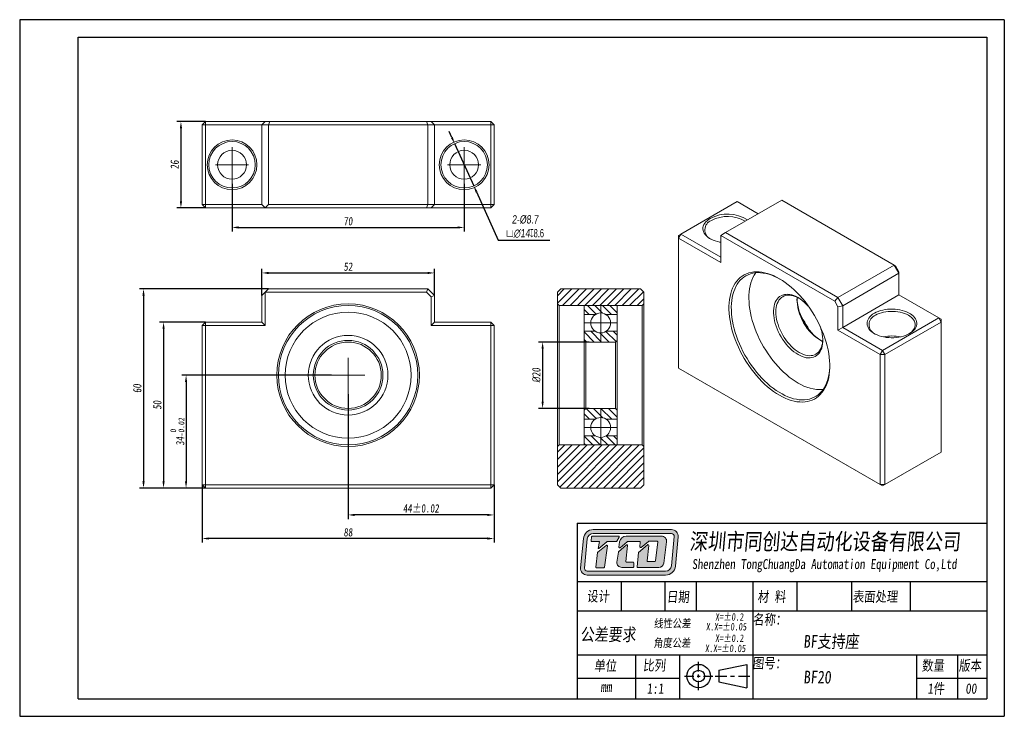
# Model space of a CAD drawing. Header units: millimetres. Extents: x 769 to 1066, y 138 to 348.
import ezdxf

# ---------------------------------------------------------------- set-up
doc = ezdxf.new("R2010")
doc.units = ezdxf.units.MM
doc.linetypes.add('CENTER2', pattern=[28.575, 19.05, -3.175, 3.175, -3.175])
doc.layers.get('0').update_dxf_attribs({"lineweight": 20})
for name, color, linetype, lineweight in [('中心线', 5, 'CENTER2', 13), ('外框', 7, 'Continuous', 25), ('文字', 3, 'Continuous', 18), ('标注', 1, 'Continuous', 13)]:
    doc.layers.add(name, color=color, linetype=linetype, lineweight=lineweight)
doc.styles.get("Standard").update_dxf_attribs({"font": 'SimSun.ttf', "width": 0.8, "oblique": 5})
doc.dimstyles.new('ISO-25', dxfattribs={"dimtxt": 2.5, "dimasz": 2, "dimexe": 1.25, "dimexo": 0, "dimtad": 1, "dimzin": 9, "dimdsep": 46, "dimtxsty": 'Standard', "dimcen": 2.5, "dimadec": 0, "dimazin": 2, "dimtfac": 1, "dimtix": 1, "dimtmove": 0, "dimatfit": 0, "dimfxl": 0, "dimarcsym": 0})
doc.dimstyles.new('ISO-25$3', dxfattribs={"dimtxt": 2.5, "dimasz": 2, "dimexe": 1.25, "dimexo": 0, "dimtad": 1, "dimtoh": 1, "dimzin": 9, "dimdsep": 46, "dimtxsty": 'Standard', "dimcen": 2.5, "dimadec": 0, "dimazin": 2, "dimtfac": 1, "dimtix": 1, "dimtmove": 0, "dimatfit": 0, "dimfxl": 0, "dimarcsym": 0})

# ---------------------------------------------------------------- blocks, each defined once
blk = doc.blocks.new('Y')
at = {"lineweight": 30}
for p, q in [((-4136.76, 2009.27), (-3862.74, 2009.27)), ((-4154.44, 2003.97), (-3857.44, 2003.97)), ((-4154.44, 2003.97), (-3857.44, 2003.97))]:
    blk.add_line(p, q, dxfattribs=at)
for points in [[(-3857.44, 2213.99), (-4154.44, 2213.99), (-4154.44, 2003.97)], [(-4136.76, 2009.27), (-4136.76, 2208.69), (-3862.74, 2208.69)]]:
    blk.add_lwpolyline(points, dxfattribs=at)
blk = doc.blocks.new('W')
at = {"lineweight": 30}
for p, q in [((-3857.44, 2213.99), (-3857.44, 2003.97)), ((-3857.44, 2213.99), (-3857.44, 2003.97)), ((-3862.74, 2208.69), (-3862.74, 2009.27))]:
    blk.add_line(p, q, dxfattribs=at)
blk.add_blockref('Y', (0, 0))
blk = doc.blocks.new('*D10')
at = {"layer": 'Defpoints', "color": 0, "transparency": 16777216}
for p in [(868.39, 234.64), (912.39, 207.39), (868.39, 198.28)]:
    blk.add_point(p, dxfattribs=at)
at = {"layer": '标注', "color": 0, "lineweight": -2, "transparency": 16777216}
for p, q in [((868.39, 234.64), (868.39, 197.03)), ((912.39, 207.39), (912.39, 197.03)), ((910.39, 198.28), (870.39, 198.28))]:
    blk.add_line(p, q, dxfattribs=at)
at = {"layer": '标注', "color": 0, "transparency": 16777216}
for points in [[(870.39, 198.61), (870.39, 197.94), (868.39, 198.28)], [(910.39, 198.61), (910.39, 197.94), (912.39, 198.28)]]:
    blk.add_solid(points, dxfattribs=at)
at = {"layer": '标注', "color": 0, "transparency": 16777216, "insert": (890.39, 200.24), "char_height": 2.5, "attachment_point": 5}
blk.add_mtext('44%%P0.02', dxfattribs=at)
blk = doc.blocks.new('*D11')
at = {"layer": 'Defpoints', "color": 0, "transparency": 16777216}
for p in [(824.39, 207.39), (912.39, 207.39), (824.39, 191.17)]:
    blk.add_point(p, dxfattribs=at)
at = {"layer": '标注', "color": 0, "lineweight": -2, "transparency": 16777216}
for p, q in [((824.39, 207.39), (824.39, 189.92)), ((912.39, 207.39), (912.39, 189.92)), ((910.39, 191.17), (826.39, 191.17))]:
    blk.add_line(p, q, dxfattribs=at)
at = {"layer": '标注', "color": 0, "transparency": 16777216}
for points in [[(826.39, 191.5), (826.39, 190.83), (824.39, 191.17)], [(910.39, 191.5), (910.39, 190.83), (912.39, 191.17)]]:
    blk.add_solid(points, dxfattribs=at)
at = {"layer": '标注', "color": 0, "transparency": 16777216, "insert": (868.39, 193.04), "char_height": 2.5, "attachment_point": 5}
blk.add_mtext('88', dxfattribs=at)
blk = doc.blocks.new('*D12')
at = {"layer": 'Defpoints', "color": 0, "transparency": 16777216}
for p in [(863.39, 240.39), (819.53, 206.39), (825.39, 206.39)]:
    blk.add_point(p, dxfattribs=at)
at = {"layer": '标注', "color": 0, "lineweight": -2, "transparency": 16777216}
for p, q in [((863.39, 240.39), (818.28, 240.39)), ((819.53, 238.39), (819.53, 208.39)), ((825.39, 206.39), (818.28, 206.39))]:
    blk.add_line(p, q, dxfattribs=at)
at = {"layer": '标注', "color": 0, "transparency": 16777216}
for points in [[(819.2, 238.39), (819.86, 238.39), (819.53, 240.39)], [(819.2, 208.39), (819.86, 208.39), (819.53, 206.39)]]:
    blk.add_solid(points, dxfattribs=at)
at = {"layer": '标注', "color": 0, "transparency": 16777216, "insert": (816.91, 223.39), "char_height": 2.5, "attachment_point": 5, "rotation": 90}
blk.add_mtext('34{\\H0.7x;\\S 0^ -0.02;}', dxfattribs=at)
blk = doc.blocks.new('*D13')
at = {"layer": 'Defpoints', "color": 0, "transparency": 16777216}
for p in [(825.39, 256.39), (812.75, 206.39), (825.39, 206.39)]:
    blk.add_point(p, dxfattribs=at)
at = {"layer": '标注', "color": 0, "lineweight": -2, "transparency": 16777216}
for p, q in [((825.39, 256.39), (811.5, 256.39)), ((812.75, 254.39), (812.75, 208.39)), ((825.39, 206.39), (811.5, 206.39))]:
    blk.add_line(p, q, dxfattribs=at)
at = {"layer": '标注', "color": 0, "transparency": 16777216}
for points in [[(812.41, 254.39), (813.08, 254.39), (812.75, 256.39)], [(812.41, 208.39), (813.08, 208.39), (812.75, 206.39)]]:
    blk.add_solid(points, dxfattribs=at)
at = {"layer": '标注', "color": 0, "transparency": 16777216, "insert": (810.87, 231.39), "char_height": 2.5, "attachment_point": 5, "rotation": 90}
blk.add_mtext('50', dxfattribs=at)
blk = doc.blocks.new('*D14')
at = {"layer": 'Defpoints', "color": 0, "transparency": 16777216}
for p in [(844.39, 266.39), (806.7, 206.39), (825.39, 206.39)]:
    blk.add_point(p, dxfattribs=at)
at = {"layer": '标注', "color": 0, "lineweight": -2, "transparency": 16777216}
for p, q in [((844.39, 266.39), (805.45, 266.39)), ((806.7, 264.39), (806.7, 208.39)), ((825.39, 206.39), (805.45, 206.39))]:
    blk.add_line(p, q, dxfattribs=at)
at = {"layer": '标注', "color": 0, "transparency": 16777216}
for points in [[(806.37, 264.39), (807.04, 264.39), (806.7, 266.39)], [(806.37, 208.39), (807.04, 208.39), (806.7, 206.39)]]:
    blk.add_solid(points, dxfattribs=at)
at = {"layer": '标注', "color": 0, "transparency": 16777216, "insert": (804.83, 236.39), "char_height": 2.5, "attachment_point": 5, "rotation": 90}
blk.add_mtext('60', dxfattribs=at)
blk = doc.blocks.new('*D15')
at = {"layer": 'Defpoints', "color": 0, "transparency": 16777216}
for p in [(894.39, 271.21), (842.39, 264.39), (894.39, 264.39)]:
    blk.add_point(p, dxfattribs=at)
at = {"layer": '标注', "color": 0, "lineweight": -2, "transparency": 16777216}
for p, q in [((842.39, 264.39), (842.39, 272.46)), ((844.39, 271.21), (892.39, 271.21)), ((894.39, 264.39), (894.39, 272.46))]:
    blk.add_line(p, q, dxfattribs=at)
at = {"layer": '标注', "color": 0, "transparency": 16777216}
for points in [[(844.39, 271.54), (844.39, 270.87), (842.39, 271.21)], [(892.39, 271.54), (892.39, 270.87), (894.39, 271.21)]]:
    blk.add_solid(points, dxfattribs=at)
at = {"layer": '标注', "color": 0, "transparency": 16777216, "insert": (868.39, 273.08), "char_height": 2.5, "attachment_point": 5}
blk.add_mtext('52', dxfattribs=at)
blk = doc.blocks.new('*D16')
at = {"layer": 'Defpoints', "color": 0, "transparency": 16777216}
for p in [(833.39, 298.07), (903.39, 298.07), (903.39, 284.92)]:
    blk.add_point(p, dxfattribs=at)
at = {"layer": '标注', "color": 0, "lineweight": -2, "transparency": 16777216}
for p, q in [((833.39, 298.07), (833.39, 283.67)), ((903.39, 298.07), (903.39, 283.67)), ((835.39, 284.92), (901.39, 284.92))]:
    blk.add_line(p, q, dxfattribs=at)
at = {"layer": '标注', "color": 0, "transparency": 16777216}
for points in [[(835.39, 285.25), (835.39, 284.59), (833.39, 284.92)], [(901.39, 285.25), (901.39, 284.59), (903.39, 284.92)]]:
    blk.add_solid(points, dxfattribs=at)
at = {"layer": '标注', "color": 0, "transparency": 16777216, "insert": (868.39, 286.8), "char_height": 2.5, "attachment_point": 5}
blk.add_mtext('70', dxfattribs=at)
blk = doc.blocks.new('*D17')
at = {"layer": 'Defpoints', "color": 0, "transparency": 16777216}
for p in [(825.39, 316.82), (817.98, 290.82), (825.39, 290.82)]:
    blk.add_point(p, dxfattribs=at)
at = {"layer": '标注', "color": 0, "lineweight": -2, "transparency": 16777216}
for p, q in [((825.39, 316.82), (816.73, 316.82)), ((817.98, 314.82), (817.98, 292.82)), ((825.39, 290.82), (816.73, 290.82))]:
    blk.add_line(p, q, dxfattribs=at)
at = {"layer": '标注', "color": 0, "transparency": 16777216}
for points in [[(817.65, 314.82), (818.32, 314.82), (817.98, 316.82)], [(817.65, 292.82), (818.32, 292.82), (817.98, 290.82)]]:
    blk.add_solid(points, dxfattribs=at)
at = {"layer": '标注', "color": 0, "transparency": 16777216, "insert": (816.11, 303.82), "char_height": 2.5, "attachment_point": 5, "rotation": 90}
blk.add_mtext('26', dxfattribs=at)
blk = doc.blocks.new('*D18')
at = {"layer": 'Defpoints', "color": 0, "transparency": 16777216}
for p in [(941.06, 250.39), (927.04, 230.39), (941.06, 230.39)]:
    blk.add_point(p, dxfattribs=at)
at = {"layer": '标注', "color": 0, "lineweight": -2, "transparency": 16777216}
for p, q in [((941.06, 250.39), (925.79, 250.39)), ((927.04, 248.39), (927.04, 232.39)), ((941.06, 230.39), (925.79, 230.39))]:
    blk.add_line(p, q, dxfattribs=at)
at = {"layer": '标注', "color": 0, "transparency": 16777216}
for points in [[(926.71, 248.39), (927.37, 248.39), (927.04, 250.39)], [(926.71, 232.39), (927.37, 232.39), (927.04, 230.39)]]:
    blk.add_solid(points, dxfattribs=at)
at = {"layer": '标注', "color": 0, "transparency": 16777216, "insert": (925.16, 240.39), "char_height": 2.5, "attachment_point": 5, "rotation": 90}
blk.add_mtext('{\\fISOCPEUR|b0|i0|c0|p34;%%C}20', dxfattribs=at)
blk = doc.blocks.new('*D19')
at = {"layer": 'Defpoints', "color": 0, "transparency": 16777216}
for p in [(900.5, 310.19), (906.28, 297.44)]:
    blk.add_point(p, dxfattribs=at)
at = {"layer": '标注', "color": 0, "lineweight": -2, "transparency": 16777216}
for p, q in [((899.68, 312.01), (898.85, 313.83)), ((900.5, 310.19), (906.28, 297.44)), ((907.11, 295.62), (913.68, 281.13)), ((913.68, 281.13), (929.23, 281.13))]:
    blk.add_line(p, q, dxfattribs=at)
at = {"layer": '标注', "color": 0, "transparency": 16777216}
for points in [[(899.98, 312.15), (899.37, 311.87), (900.5, 310.19)], [(907.41, 295.76), (906.81, 295.48), (906.28, 297.44)]]:
    blk.add_solid(points, dxfattribs=at)
at = {"layer": '标注', "color": 0, "transparency": 16777216, "insert": (921.76, 285.19), "char_height": 2.5, "attachment_point": 5}
blk.add_mtext('{\\fGulim|b0|i0|c129|p34;2-%%C8.7\\P\\fGDT|b0|i0|c0|p2;\\Q0;\\W0.67;v\\fGulim|b0|i0|c129|p34;\\Q5;\\W0.8;∅14\\fGDT|b0|i0|c0|p2;\\Q0;\\W0.67;x8.6}', dxfattribs=at)

msp = doc.modelspace()

# ---------------------------------------------------------------- hatches: boundary and pattern name
h = msp.add_hatch()
h.set_pattern_fill('ANSI31', color=2, scale=0.5)
h.set_pattern_definition([(45, (-272.1416, 1.3481), (-1.122532, 1.122532), [])])
h.paths.add_polyline_path([(957.049, 261.391), (957.549, 261.891), (957.549, 265.391), (956.549, 266.391), (932.549, 266.391), (931.549, 265.391), (931.549, 261.891), (932.049, 261.391), (939.549, 261.391)])
h.paths.add_polyline_path([(939.549, 219.391), (932.049, 219.391), (931.549, 218.891), (931.549, 207.391), (932.549, 206.391), (956.549, 206.391), (957.549, 207.391), (957.549, 218.891), (957.049, 219.391)])
h = msp.add_hatch()
h.set_pattern_fill('ANSI31', color=2, scale=0.5, angle=90)
h.set_pattern_definition([(135, (-272.1416, 1.3481), (-1.122532, -1.122532), [])])
h.paths.add_polyline_path([(944.549, 261.391), (939.549, 261.391), (939.549, 258.641), (942.891, 258.641, -0.1474768), (944.549, 259.141)])
h.paths.add_polyline_path([(949.549, 261.391), (944.549, 261.391), (944.549, 259.141, -0.1474768), (946.208, 258.641), (949.549, 258.641)])
h.paths.add_polyline_path([(949.549, 253.641), (946.208, 253.641, -0.1474768), (944.549, 253.141), (944.549, 250.391), (949.049, 250.391), (949.549, 250.891)])
h.paths.add_polyline_path([(944.549, 253.141, -0.1474768), (942.891, 253.641), (939.549, 253.641), (939.549, 250.891), (940.049, 250.391), (944.549, 250.391)])
h.paths.add_polyline_path([(944.549, 230.391), (940.049, 230.391), (939.549, 229.891), (939.549, 227.141), (942.891, 227.141, -0.1474768), (944.549, 227.641)])
h.paths.add_polyline_path([(949.549, 229.891), (949.049, 230.391), (944.549, 230.391), (944.549, 227.641, -0.1474768), (946.208, 227.141), (949.549, 227.141)])
h.paths.add_polyline_path([(949.549, 222.141), (946.208, 222.141, -0.1474768), (944.549, 221.641), (944.549, 219.391), (949.549, 219.391)])
h.paths.add_polyline_path([(944.549, 221.641, -0.1474768), (942.891, 222.141), (939.549, 222.141), (939.549, 219.391), (944.549, 219.391)])
at = {"layer": '文字'}
h = msp.add_hatch(color=256, dxfattribs=at)
h.dxf.hatch_style = 1
h.paths.add_polyline_path([(965.908, 193.855), (942.306, 193.855, 0.3871904), (939.324, 191.139), (938.5, 182.315, 0.4417631), (940.488, 180.133), (964.103, 180.133, 0.3876272), (967.085, 182.853), (967.895, 191.676, 0.4413093)])
h.paths.add_polyline_path([(965.908, 192.657, -0.4413093), (966.703, 191.786), (965.892, 182.963, -0.3876272), (964.103, 181.331), (940.488, 181.331, -0.4417631), (939.693, 182.203), (940.517, 191.028, -0.3871904), (942.306, 192.657)], flags=16)
h.paths.add_polyline_path([(949.937, 191.888, -0.5692565), (950.113, 191.594), (949.444, 190.36, -0.2751589), (949.269, 190.256), (946.578, 190.256, 0.1785487), (946.448, 190.208), (944.006, 188.123), (943.834, 188.123), (944.224, 190.258), (941.854, 190.258, -0.4551699), (941.656, 190.485), (941.824, 191.696, -0.3736999), (942.021, 191.869)], flags=0)
h.paths.add_polyline_path([(946.242, 189.104, -0.6728841), (946.562, 188.92), (945.698, 182.518, -0.3754282), (945.5, 182.345), (943.316, 182.345, -0.4451596), (943.118, 182.565), (943.577, 186.94, -0.2032664), (943.652, 187.076)], flags=0)
h.paths.add_polyline_path([(952.233, 191.889), (962.917, 191.889, -0.4535474), (964.401, 190.195), (963.545, 183.764, -0.3759441), (962.061, 182.465), (955.725, 182.465, -0.443757), (955.527, 182.684), (955.954, 186.949), (958.696, 189.278, -0.6781546), (959.023, 189.104), (958.516, 184.459, 0.4464345), (958.715, 184.238), (960.834, 184.238, 0.3783283), (961.032, 184.413), (961.744, 190.12, 0.4510331), (961.546, 190.344), (959.052, 190.344, 0.1736567), (958.925, 190.299), (956.709, 188.478, -0.6630003), (956.384, 188.649), (956.498, 190.022, 0.4388203), (956.299, 190.238), (952.668, 190.238, 0.1753949), (952.541, 190.192), (950.38, 188.392, -0.6807563), (950.054, 188.571), (950.252, 190.143, -0.3779258)], flags=0)
h.paths.add_polyline_path([(949.94, 187.146), (952.353, 189.266, -0.6841835), (952.683, 189.095), (952.159, 184.272, 0.4462884), (952.358, 184.051), (954.294, 184.051, -0.4142136), (954.494, 183.852), (954.494, 182.665, -0.4142136), (954.294, 182.465), (950.908, 182.465, -0.4294817), (949.413, 184.04), (949.875, 187.026, -0.1758286)], flags=0)
h.paths.add_polyline_path([(950.113, 191.594, 0.5692565), (949.937, 191.888), (942.021, 191.869, 0.3736999), (941.824, 191.696), (941.656, 190.485, 0.4551699), (941.854, 190.258), (944.224, 190.258), (943.834, 188.123), (944.006, 188.123), (946.448, 190.208, -0.1785487), (946.578, 190.256), (949.269, 190.256, 0.2751589), (949.444, 190.36)], flags=0)
h.paths.add_polyline_path([(946.562, 188.92, 0.6728841), (946.242, 189.104), (943.652, 187.076, 0.2032664), (943.577, 186.94), (943.118, 182.565, 0.4451596), (943.316, 182.345), (945.5, 182.345, 0.3754282), (945.698, 182.518)], flags=0)
h.paths.add_polyline_path([(952.683, 189.095, 0.6841835), (952.353, 189.266), (949.94, 187.146, 0.1758286), (949.875, 187.026), (949.413, 184.04, 0.4294817), (950.908, 182.465), (954.294, 182.465, 0.4142136), (954.494, 182.665), (954.494, 183.852, 0.4142136), (954.294, 184.051), (952.358, 184.051, -0.4462884), (952.159, 184.272)], flags=0)
h.paths.add_polyline_path([(962.917, 191.889), (952.233, 191.889, 0.3779258), (950.252, 190.143), (950.054, 188.571, 0.6807563), (950.38, 188.392), (952.541, 190.192, -0.1753949), (952.668, 190.238), (956.299, 190.238, -0.4388203), (956.498, 190.022), (956.384, 188.649, 0.6630003), (956.709, 188.478), (958.925, 190.299, -0.1736567), (959.052, 190.344), (961.546, 190.344, -0.4510331), (961.744, 190.12), (961.032, 184.413, -0.3783283), (960.834, 184.238), (958.715, 184.238, -0.4464345), (958.516, 184.459), (959.023, 189.104, 0.6781546), (958.696, 189.278), (955.954, 186.949), (955.527, 182.684, 0.443757), (955.725, 182.465), (962.061, 182.465, 0.3759441), (963.545, 183.764), (964.401, 190.195, 0.4535474)], flags=0)
h = msp.add_hatch(color=256, dxfattribs=at)
h.dxf.hatch_style = 1
h.paths.add_polyline_path([(950.113, 191.594, 0.5692565), (949.937, 191.888), (942.021, 191.869, 0.3736999), (941.824, 191.696), (941.656, 190.485, 0.4551699), (941.854, 190.258), (944.224, 190.258), (943.834, 188.123), (944.006, 188.123), (946.448, 190.208, -0.1785487), (946.578, 190.256), (949.269, 190.256, 0.2751589), (949.444, 190.36)])
h.paths.add_polyline_path([(946.562, 188.92, 0.6728841), (946.242, 189.104), (943.652, 187.076, 0.2032664), (943.577, 186.94), (943.118, 182.565, 0.4451596), (943.316, 182.345), (945.5, 182.345, 0.3754282), (945.698, 182.518)])
h.paths.add_polyline_path([(952.683, 189.095, 0.6841835), (952.353, 189.266), (949.94, 187.146, 0.1758286), (949.875, 187.026), (949.413, 184.04, 0.4294817), (950.908, 182.465), (954.294, 182.465, 0.4142136), (954.494, 182.665), (954.494, 183.852, 0.4142136), (954.294, 184.051), (952.358, 184.051, -0.4462884), (952.159, 184.272)])
h.paths.add_polyline_path([(962.917, 191.889), (952.233, 191.889, 0.3779258), (950.252, 190.143), (950.054, 188.571, 0.6807563), (950.38, 188.392), (952.541, 190.192, -0.1753949), (952.668, 190.238), (956.299, 190.238, -0.4388203), (956.498, 190.022), (956.384, 188.649, 0.6630003), (956.709, 188.478), (958.925, 190.299, -0.1736567), (959.052, 190.344), (961.546, 190.344, -0.4510331), (961.744, 190.12), (961.032, 184.413, -0.3783283), (960.834, 184.238), (958.715, 184.238, -0.4464345), (958.516, 184.459), (959.023, 189.104, 0.6781546), (958.696, 189.278), (955.954, 186.949), (955.527, 182.684, 0.443757), (955.725, 182.465), (962.061, 182.465, 0.3759441), (963.545, 183.764), (964.401, 190.195, 0.4535474)])

# ---------------------------------------------------------------- linework, layer by layer
at = {"color": 7, "linetype": 'Continuous', "lineweight": 15}
for p, q in [((824.394, 315.816), (825.394, 316.816)), ((825.394, 315.816), (824.394, 315.816)), ((824.394, 291.816), (824.394, 315.816)), ((825.394, 315.816), (825.394, 316.816)), ((825.394, 316.816), (843.394, 316.816)), ((825.394, 315.816), (825.394, 291.816)), ((842.394, 315.816), (825.394, 315.816)), ((842.394, 315.816), (843.394, 316.816)), ((844.394, 315.816), (842.394, 315.816)), ((842.394, 291.816), (842.394, 315.816)), ((843.394, 316.816), (844.808, 316.816)), ((844.394, 315.816), (844.808, 316.816)), ((892.394, 315.816), (844.394, 315.816)), ((844.394, 315.816), (844.394, 291.816)), ((844.808, 316.816), (891.98, 316.816)), ((891.98, 316.816), (892.394, 315.816)), ((891.98, 316.816), (893.394, 316.816)), ((894.394, 315.816), (892.394, 315.816)), ((892.394, 291.816), (892.394, 315.816)), ((893.394, 316.816), (894.394, 315.816)), ((893.394, 316.816), (911.394, 316.816)), ((894.394, 315.816), (894.394, 291.816)), ((911.394, 315.816), (894.394, 315.816)), ((911.394, 316.816), (911.394, 315.816)), ((911.394, 316.816), (912.394, 315.816)), ((911.394, 291.816), (911.394, 315.816)), ((912.394, 315.816), (911.394, 315.816)), ((912.394, 315.816), (912.394, 291.816)), ((825.394, 290.816), (824.394, 291.816)), ((825.394, 291.816), (824.394, 291.816)), ((825.394, 291.816), (842.394, 291.816)), ((825.394, 290.816), (825.394, 291.816)), ((842.394, 291.816), (843.394, 290.816)), ((843.394, 290.816), (844.394, 291.816)), ((844.394, 291.816), (892.394, 291.816)), ((892.394, 291.816), (891.98, 290.816)), ((892.394, 291.816), (894.394, 291.816)), ((894.394, 291.816), (893.394, 290.816)), ((894.394, 291.816), (911.394, 291.816)), ((911.394, 291.816), (911.394, 290.816)), ((912.394, 291.816), (911.394, 290.816)), ((912.394, 291.816), (911.394, 291.816)), ((985.698, 292.743), (968.727, 282.946)), ((999.133, 293.153), (982.162, 283.356)), ((992.061, 289.07), (985.698, 292.743)), ((1033.074, 273.559), (999.133, 293.153)), ((843.394, 290.816), (825.394, 290.816)), ((891.98, 290.816), (843.394, 290.816)), ((893.394, 290.816), (891.98, 290.816)), ((911.394, 290.816), (893.394, 290.816)), ((968.02, 281.721), (968.727, 282.946)), ((968.727, 282.946), (968.02, 282.538)), ((968.02, 281.721), (968.02, 282.538)), ((968.727, 282.946), (980.748, 276.007)), ((980.748, 282.539), (982.162, 283.356)), ((980.748, 282.539), (980.748, 274.374)), ((1015.103, 262.706), (980.748, 282.539)), ((982.162, 283.356), (1016.103, 263.762)), ((968.02, 281.721), (968.02, 242.527)), ((980.748, 274.374), (968.02, 281.721)), ((1016.103, 263.762), (1033.074, 273.559)), ((1034.488, 271.109), (1033.074, 273.559)), ((1033.488, 273.32), (1033.074, 273.559)), ((1033.488, 273.32), (1034.488, 271.587)), ((1034.488, 271.109), (1017.518, 261.312)), ((1034.488, 271.587), (1034.488, 271.109)), ((1034.488, 264.577), (1034.488, 271.109)), ((842.394, 264.391), (843.394, 265.391)), ((842.394, 256.391), (842.394, 264.391)), ((843.394, 265.391), (844.394, 266.391)), ((843.394, 265.391), (843.394, 255.391)), ((891.98, 265.391), (843.394, 265.391)), ((844.394, 266.391), (892.394, 266.391)), ((892.394, 266.391), (891.98, 265.391)), ((893.394, 263.977), (891.98, 265.391)), ((892.394, 266.391), (894.394, 264.391)), ((894.394, 264.391), (893.394, 263.977)), ((894.394, 264.391), (894.394, 256.391)), ((932.549, 266.391), (931.549, 265.391)), ((931.549, 261.891), (931.549, 265.391)), ((932.549, 266.391), (956.549, 266.391)), ((957.549, 265.391), (956.549, 266.391)), ((957.549, 265.391), (957.549, 261.891)), ((1034.488, 264.577), (1017.518, 254.78)), ((1046.509, 257.637), (1034.488, 264.577)), ((893.394, 255.391), (893.394, 263.977)), ((931.549, 261.891), (932.049, 261.391)), ((931.549, 218.891), (931.549, 261.891)), ((939.549, 261.391), (932.049, 261.391)), ((932.049, 261.391), (932.049, 219.391)), ((957.049, 261.391), (939.549, 261.391)), ((939.549, 261.391), (939.549, 250.891)), ((949.549, 250.891), (949.549, 261.391)), ((957.049, 261.391), (957.549, 261.891)), ((957.049, 219.391), (957.049, 261.391)), ((957.549, 261.891), (957.549, 218.891)), ((1016.103, 263.762), (1015.103, 262.706)), ((1016.103, 260.974), (1015.103, 262.706)), ((1016.103, 263.762), (1017.518, 261.312)), ((1017.518, 261.312), (1016.103, 260.974)), ((1017.518, 261.312), (1017.518, 254.78)), ((1016.103, 253.964), (1016.103, 260.974)), ((825.394, 256.391), (824.394, 255.391)), ((824.394, 207.391), (824.394, 255.391)), ((825.394, 255.391), (824.394, 255.391)), ((825.394, 255.391), (825.394, 256.391)), ((825.394, 256.391), (842.394, 256.391)), ((825.394, 255.391), (825.394, 207.391)), ((843.394, 255.391), (825.394, 255.391)), ((843.394, 255.391), (842.394, 256.391)), ((894.394, 256.391), (893.394, 255.391)), ((911.394, 255.391), (893.394, 255.391)), ((894.394, 256.391), (911.394, 256.391)), ((911.394, 256.391), (911.394, 255.391)), ((912.394, 255.391), (911.394, 256.391)), ((911.394, 207.391), (911.394, 255.391)), ((912.394, 255.391), (911.394, 255.391)), ((912.394, 255.391), (912.394, 207.391)), ((1029.538, 247.841), (1046.509, 257.637)), ((1047.216, 256.413), (1030.246, 246.616)), ((1047.216, 256.413), (1046.509, 257.637)), ((1047.216, 257.229), (1046.509, 257.637)), ((1047.216, 257.229), (1047.216, 256.413)), ((1047.216, 217.219), (1047.216, 256.413)), ((1017.518, 254.78), (1016.103, 253.964)), ((1028.831, 246.616), (1016.103, 253.964)), ((1017.518, 254.78), (1029.538, 247.841)), ((939.549, 250.891), (940.049, 250.391)), ((939.549, 229.891), (939.549, 250.891)), ((949.049, 250.391), (940.049, 250.391)), ((940.049, 250.391), (940.049, 230.391)), ((949.049, 250.391), (949.549, 250.891)), ((949.049, 230.391), (949.049, 250.391)), ((949.549, 250.891), (949.549, 229.891)), ((1029.538, 247.841), (1028.831, 246.616)), ((1028.831, 207.422), (1028.831, 246.616)), ((1030.246, 246.616), (1028.831, 246.616)), ((1030.246, 246.616), (1029.538, 247.841)), ((1030.246, 246.616), (1030.246, 207.422)), ((968.02, 242.527), (1028.831, 207.422)), ((968.02, 242.527), (968.727, 242.119)), ((1029.538, 207.014), (968.727, 242.119)), ((940.049, 230.391), (939.549, 229.891)), ((939.549, 229.891), (939.549, 219.391)), ((940.049, 230.391), (949.049, 230.391)), ((949.549, 229.891), (949.049, 230.391)), ((949.549, 219.391), (949.549, 229.891)), ((932.049, 219.391), (931.549, 218.891)), ((931.549, 207.391), (931.549, 218.891)), ((932.049, 219.391), (939.549, 219.391)), ((939.549, 219.391), (957.049, 219.391)), ((957.549, 218.891), (957.049, 219.391)), ((957.549, 218.891), (957.549, 207.391)), ((1046.509, 216.81), (1029.538, 207.014)), ((1030.246, 207.422), (1047.216, 217.219)), ((1046.509, 216.81), (1047.216, 217.219)), ((824.394, 207.391), (825.394, 206.391)), ((825.394, 207.391), (824.394, 207.391)), ((825.394, 207.391), (825.394, 206.391)), ((825.394, 207.391), (911.394, 207.391)), ((911.394, 206.391), (825.394, 206.391)), ((912.394, 207.391), (911.394, 207.391)), ((911.394, 206.391), (911.394, 207.391)), ((911.394, 206.391), (912.394, 207.391)), ((931.549, 207.391), (932.549, 206.391)), ((932.549, 206.391), (956.549, 206.391)), ((956.549, 206.391), (957.549, 207.391)), ((1030.246, 207.422), (1028.831, 207.422)), ((1029.538, 207.014), (1028.831, 207.422)), ((1029.538, 207.014), (1030.246, 207.422))]:
    msp.add_line(p, q, dxfattribs=at)
for p, q in [((942.891, 258.641), (939.549, 258.641)), ((949.549, 258.641), (946.208, 258.641)), ((942.891, 253.641), (939.549, 253.641)), ((949.549, 253.641), (946.208, 253.641)), ((942.891, 227.141), (939.549, 227.141)), ((949.549, 227.141), (946.208, 227.141)), ((942.891, 222.141), (939.549, 222.141)), ((949.549, 222.141), (946.208, 222.141))]:
    msp.add_line(p, q)
at = {"color": 7, "linetype": 'Continuous', "lineweight": 15, "flags": 128}
for points in [[(980.748, 280.426), (980.444, 280.482), (979.738, 280.645), (979.065, 280.848), (978.43, 281.089), (977.842, 281.366), (977.304, 281.676), (976.824, 282.016), (976.406, 282.383), (976.054, 282.771), (975.773, 283.179), (975.564, 283.6), (975.43, 284.032), (975.372, 284.469), (975.391, 284.908), (975.487, 285.343), (975.659, 285.77), (975.905, 286.185), (976.222, 286.584), (976.607, 286.962), (977.057, 287.315), (977.566, 287.64)], [(980.748, 280.591), (980.361, 280.513), (980.328, 280.505)], [(998.426, 269.476), (999.326, 268.925), (1000.224, 268.315), (1001.115, 267.647), (1001.997, 266.924), (1002.866, 266.148), (1003.719, 265.322), (1004.554, 264.448), (1005.368, 263.531), (1006.157, 262.574), (1006.919, 261.578), (1007.651, 260.549), (1008.35, 259.49), (1009.015, 258.404), (1009.643, 257.295), (1010.231, 256.167), (1010.778, 255.024), (1011.281, 253.871), (1011.739, 252.71), (1012.151, 251.547), (1012.514, 250.385), (1012.828, 249.229), (1013.091, 248.082), (1013.303, 246.948), (1013.462, 245.832), (1013.569, 244.738), (1013.622, 243.668), (1013.622, 242.628), (1013.569, 241.62), (1013.462, 240.648), (1013.303, 239.716), (1013.091, 238.827), (1012.828, 237.984), (1012.514, 237.19), (1012.151, 236.447), (1011.739, 235.759), (1011.281, 235.128), (1010.778, 234.555), (1010.231, 234.044), (1009.643, 233.595), (1009.015, 233.211), (1008.35, 232.893), (1007.651, 232.641), (1006.919, 232.457), (1006.157, 232.341), (1005.368, 232.294), (1004.554, 232.317), (1003.719, 232.408), (1002.866, 232.567), (1001.997, 232.795), (1001.115, 233.089), (1000.224, 233.45), (999.326, 233.876), (998.426, 234.365), (997.525, 234.916), (996.628, 235.526), (995.737, 236.194), (994.855, 236.917), (993.986, 237.693), (993.132, 238.519), (992.297, 239.393), (991.484, 240.31), (990.695, 241.267), (989.933, 242.263), (989.201, 243.292), (988.501, 244.351), (987.836, 245.437), (987.209, 246.546), (986.62, 247.674), (986.074, 248.817), (985.57, 249.97), (985.112, 251.131), (984.701, 252.294), (984.337, 253.456), (984.024, 254.612), (983.761, 255.759), (983.549, 256.893), (983.39, 258.009), (983.283, 259.103), (983.23, 260.173), (983.23, 261.213), (983.283, 262.221), (983.39, 263.193), (983.549, 264.125), (983.761, 265.014), (984.024, 265.857), (984.337, 266.651), (984.701, 267.394), (985.112, 268.082), (985.57, 268.713), (986.074, 269.286), (986.62, 269.797), (987.209, 270.246), (987.836, 270.63), (988.501, 270.949), (989.201, 271.2), (989.933, 271.384), (990.695, 271.5), (991.484, 271.547), (992.297, 271.524), (993.132, 271.433), (993.986, 271.274), (994.855, 271.046), (995.737, 270.752), (996.628, 270.391), (997.525, 269.965), (998.426, 269.476)], [(998.606, 269.371), (997.891, 269.754), (997.006, 270.173), (996.128, 270.527), (995.259, 270.815), (994.402, 271.037), (993.562, 271.191), (992.74, 271.276), (991.939, 271.293), (991.163, 271.241), (990.414, 271.121), (989.696, 270.933), (989.009, 270.678), (988.358, 270.356), (987.744, 269.969), (987.17, 269.518), (986.637, 269.005), (986.147, 268.431), (985.703, 267.799), (985.306, 267.111), (984.957, 266.369), (984.657, 265.576), (984.408, 264.735), (984.21, 263.849), (984.064, 262.921), (983.972, 261.954), (983.932, 260.952), (983.945, 259.919), (984.011, 258.858), (984.131, 257.772), (984.302, 256.666), (984.526, 255.544), (984.8, 254.41), (985.125, 253.268), (985.498, 252.121), (985.919, 250.975), (986.387, 249.832), (986.898, 248.698), (987.452, 247.576), (988.046, 246.471), (988.679, 245.385), (989.348, 244.324), (990.051, 243.291), (990.785, 242.289), (991.548, 241.323), (992.336, 240.395), (993.148, 239.509), (993.98, 238.668), (994.829, 237.876), (995.692, 237.134), (996.566, 236.446), (997.448, 235.815), (998.335, 235.241), (999.224, 234.728), (1000.11, 234.278), (1000.992, 233.891), (1001.867, 233.57), (1002.73, 233.315), (1003.579, 233.127), (1004.411, 233.007), (1005.222, 232.956), (1006.011, 232.973), (1006.773, 233.059), (1007.507, 233.213), (1008.21, 233.435), (1008.879, 233.724), (1009.512, 234.079), (1010.107, 234.498), (1010.661, 234.98), (1011.172, 235.524), (1011.639, 236.127), (1012.06, 236.788), (1012.434, 237.503), (1012.758, 238.27), (1013.033, 239.088), (1013.256, 239.952), (1013.428, 240.859), (1013.547, 241.807), (1013.614, 242.792), (1013.628, 243.35)], [(991.272, 271.253), (991.223, 271.184), (990.802, 270.523), (990.428, 269.808), (990.104, 269.04), (989.829, 268.223), (989.606, 267.359), (989.434, 266.452), (989.315, 265.504), (989.248, 264.519), (989.235, 263.501), (989.275, 262.453), (989.368, 261.379), (989.513, 260.283), (989.711, 259.169), (989.96, 258.04), (990.26, 256.901), (990.609, 255.756), (991.006, 254.609), (991.451, 253.464), (991.94, 252.326), (992.473, 251.197), (993.047, 250.083), (993.661, 248.987), (994.313, 247.913), (994.999, 246.865), (995.718, 245.847), (996.466, 244.863), (997.242, 243.915), (998.043, 243.008), (998.865, 242.144), (999.706, 241.327), (1000.562, 240.56), (1001.431, 239.845), (1002.31, 239.185), (1003.195, 238.582), (1004.083, 238.039)], [(1004.083, 246.612), (1003.453, 247.007), (1002.828, 247.46), (1002.212, 247.969), (1001.609, 248.53), (1001.024, 249.139), (1000.462, 249.792), (999.925, 250.483), (999.418, 251.208), (998.945, 251.962), (998.509, 252.739), (998.113, 253.534), (997.76, 254.341), (997.453, 255.153), (997.193, 255.966), (996.983, 256.774), (996.825, 257.57), (996.718, 258.349), (996.665, 259.105), (996.665, 259.832), (996.718, 260.527), (996.825, 261.182), (996.983, 261.795), (997.193, 262.36), (997.453, 262.873), (997.76, 263.331), (998.113, 263.73), (998.509, 264.068), (998.945, 264.342), (999.418, 264.549), (999.925, 264.69), (1000.462, 264.761), (1001.024, 264.764), (1001.609, 264.698), (1002.212, 264.563), (1002.828, 264.361), (1003.453, 264.092), (1004.083, 263.76), (1004.712, 263.365), (1005.337, 262.912), (1005.953, 262.403), (1006.556, 261.842), (1007.141, 261.233), (1007.286, 261.071)], [(1004.263, 263.653), (1003.82, 263.88), (1003.208, 264.14), (1002.606, 264.334), (1002.018, 264.459), (1001.448, 264.516), (1000.901, 264.503), (1000.38, 264.42), (999.891, 264.269), (999.436, 264.05), (999.019, 263.766), (998.644, 263.418), (998.312, 263.008), (998.028, 262.541), (997.792, 262.019), (997.606, 261.447), (997.473, 260.828), (997.392, 260.168), (997.365, 259.472), (997.392, 258.745), (997.473, 257.992), (997.606, 257.22), (997.792, 256.433), (998.028, 255.639), (998.312, 254.843), (998.644, 254.051), (999.019, 253.269), (999.436, 252.503), (999.891, 251.759), (1000.38, 251.043), (1000.901, 250.36), (1001.448, 249.715), (1002.018, 249.113), (1002.606, 248.56), (1003.208, 248.058), (1003.82, 247.612), (1004.436, 247.225)], [(1027.064, 259.066), (1027.627, 259.36), (1028.24, 259.62), (1028.894, 259.842), (1029.585, 260.025), (1030.304, 260.167), (1031.044, 260.266), (1031.797, 260.322), (1032.557, 260.333), (1033.314, 260.3), (1034.062, 260.222), (1034.793, 260.102), (1035.498, 259.939), (1036.172, 259.736), (1036.806, 259.494), (1037.395, 259.217), (1037.932, 258.907), (1038.412, 258.567), (1038.83, 258.201), (1039.182, 257.812), (1039.464, 257.405), (1039.673, 256.983), (1039.807, 256.552), (1039.864, 256.114), (1039.845, 255.676), (1039.749, 255.241), (1039.578, 254.814), (1039.332, 254.399), (1039.015, 254), (1038.629, 253.622), (1038.18, 253.269), (1037.67, 252.943), (1037.106, 252.649), (1036.494, 252.39), (1035.839, 252.167), (1035.149, 251.984), (1034.43, 251.842), (1033.69, 251.743), (1032.936, 251.688), (1032.177, 251.676), (1031.419, 251.71), (1030.672, 251.787), (1029.941, 251.908), (1029.236, 252.07), (1028.562, 252.273), (1027.928, 252.515), (1027.339, 252.792), (1026.802, 253.102), (1026.322, 253.442), (1025.904, 253.808), (1025.552, 254.197), (1025.27, 254.604), (1025.061, 255.026), (1024.927, 255.458), (1024.869, 255.895), (1024.889, 256.333), (1024.985, 256.769), (1025.156, 257.196), (1025.402, 257.611), (1025.719, 258.009), (1026.105, 258.387), (1026.554, 258.741), (1027.064, 259.066)], [(1037.488, 252.842), (1037.807, 253.053), (1038.238, 253.396), (1038.604, 253.762), (1038.902, 254.148), (1039.128, 254.551), (1039.281, 254.964), (1039.357, 255.385), (1039.357, 255.808), (1039.281, 256.229), (1039.128, 256.642), (1038.902, 257.045), (1038.604, 257.431), (1038.238, 257.797), (1037.807, 258.139), (1037.317, 258.454), (1036.772, 258.737), (1036.179, 258.985), (1035.545, 259.197), (1034.875, 259.369), (1034.179, 259.5), (1033.462, 259.588), (1032.733, 259.632), (1032.001, 259.632), (1031.272, 259.588), (1030.555, 259.5), (1029.858, 259.369), (1029.189, 259.197), (1028.554, 258.985), (1027.962, 258.737), (1027.417, 258.454)], [(1010.781, 255.017), (1010.972, 254.406), (1011.182, 253.598), (1011.341, 252.802), (1011.447, 252.024), (1011.501, 251.268), (1011.501, 250.54), (1011.447, 249.846), (1011.341, 249.19), (1011.182, 248.577), (1010.972, 248.012), (1010.712, 247.499), (1010.405, 247.041), (1010.052, 246.642), (1009.656, 246.304), (1009.22, 246.031), (1008.747, 245.823), (1008.24, 245.683), (1007.704, 245.611), (1007.141, 245.608), (1006.556, 245.674), (1005.953, 245.809), (1005.337, 246.011), (1004.712, 246.28), (1004.083, 246.612)], [(1004.436, 247.225), (1005.052, 246.9), (1005.664, 246.64), (1006.266, 246.447), (1006.855, 246.321), (1007.425, 246.265), (1007.972, 246.278), (1008.492, 246.36), (1008.981, 246.511), (1009.436, 246.73), (1009.853, 247.015), (1010.228, 247.363), (1010.56, 247.772), (1010.845, 248.24), (1011.081, 248.762), (1011.266, 249.334), (1011.4, 249.952), (1011.48, 250.612), (1011.505, 251.108)]]:
    msp.add_lwpolyline(points, dxfattribs=at)
at = {"color": 7, "linetype": 'Continuous', "lineweight": 15}
for centre, radius in [((833.394, 303.816), 7.5), ((833.394, 303.816), 7), ((903.394, 303.816), 7.5), ((903.394, 303.816), 7), ((833.394, 303.816), 4.35), ((903.394, 303.816), 4.35), ((868.394, 240.391), 21.5), ((868.394, 240.391), 21), ((868.394, 240.391), 19), ((868.394, 240.391), 12), ((868.394, 240.391), 10.5), ((868.394, 240.391), 10)]:
    msp.add_circle(centre, radius, dxfattribs=at)
for centre in [(944.549, 256.141), (944.549, 224.641)]:
    msp.add_circle(centre, 3)
for centre, radius, start, end in [((982.826, 277.76), 11.193, 57.55138, 118.02815), ((982.848, 277.625), 10.616, 59.98163, 117.66119), ((978.993, 284.187), 3.038, 110.6983, 245.80096), ((1019.892, 264.313), 16.19, 183.42175, 236.57287), ((1018.535, 263.529), 14.778, 178.53124, 241.46338), ((1038.114, 274.832), 37.013, 204.57879, 215.41583), ((1028.491, 255.612), 3.038, 110.6983, 245.80096), ((1037.39, 274.414), 36.296, 206.69791, 213.29671), ((1032.367, 240.451), 11.758, 77.51782, 102.48218), ((1010.928, 248.765), 12.724, 237.4538, 272.98137)]:
    msp.add_arc(centre, radius, start, end, dxfattribs=at)
at = {"layer": '中心线'}
for p, q in [((833.394, 298.066), (833.394, 309.066)), ((903.394, 298.066), (903.394, 309.066)), ((838.394, 303.816), (828.394, 303.816)), ((908.394, 303.816), (898.394, 303.816)), ((944.549, 250.391), (944.549, 261.391)), ((949.549, 256.141), (939.549, 256.141)), ((868.394, 234.641), (868.394, 245.641)), ((873.394, 240.391), (863.394, 240.391)), ((944.549, 230.391), (944.549, 219.391)), ((949.549, 224.641), (939.549, 224.641))]:
    msp.add_line(p, q, dxfattribs=at)
at = {"layer": '文字', "lineweight": 30}
for p, q in [((937.445, 195.822), (1060.95, 195.822)), ((937.445, 195.822), (937.445, 142.891)), ((937.445, 178.178), (1060.95, 178.178)), ((950.745, 178.178), (950.745, 169.356)), ((963.91, 178.178), (963.91, 169.356)), ((973.321, 178.178), (973.321, 169.356)), ((990.376, 178.178), (990.376, 142.891)), ((1003.707, 178.178), (1003.707, 169.356)), ((1020.158, 178.178), (1020.158, 169.356)), ((1037.841, 178.178), (1037.841, 169.356)), ((937.445, 169.356), (1060.95, 169.356)), ((937.445, 156.124), (1060.95, 156.124)), ((955.088, 156.124), (955.088, 142.891)), ((968.321, 156.124), (968.321, 142.891)), ((1039.778, 156.124), (1039.778, 142.891)), ((1052.129, 156.124), (1052.129, 142.891)), ((974.087, 151.136), (974.087, 153.975)), ((980.193, 151.48), (988.648, 153.245)), ((980.193, 151.48), (980.193, 147.951)), ((988.648, 153.245), (988.648, 146.187)), ((937.445, 149.128), (968.321, 149.128)), ((969.828, 149.716), (972.667, 149.716)), ((973.614, 149.716), (974.561, 149.716)), ((974.087, 149.242), (974.087, 150.189)), ((975.507, 149.716), (978.347, 149.716)), ((979.105, 149.716), (982.582, 149.716)), ((983.74, 149.716), (984.899, 149.716)), ((986.058, 149.716), (989.535, 149.716)), ((1039.778, 149.128), (1060.95, 149.128)), ((974.087, 145.456), (974.087, 148.296)), ((980.193, 147.951), (988.648, 146.187))]:
    msp.add_line(p, q, dxfattribs=at)
at = {"layer": '文字'}
for p, q in [((942.306, 193.855), (965.908, 193.855)), ((939.324, 191.139), (938.5, 182.315)), ((940.517, 191.028), (939.693, 182.203)), ((941.656, 190.485), (941.824, 191.696)), ((944.224, 190.258), (941.854, 190.258)), ((942.021, 191.869), (949.937, 191.888)), ((942.306, 192.657), (965.908, 192.657)), ((943.834, 188.123), (944.224, 190.258)), ((946.448, 190.208), (944.006, 188.123)), ((949.269, 190.256), (946.578, 190.256)), ((950.113, 191.594), (949.444, 190.36)), ((950.054, 188.571), (950.252, 190.143)), ((952.541, 190.192), (950.38, 188.392)), ((952.233, 191.889), (962.917, 191.889)), ((956.299, 190.238), (952.668, 190.238)), ((956.384, 188.649), (956.498, 190.022)), ((958.925, 190.299), (956.709, 188.478)), ((961.546, 190.344), (959.052, 190.344)), ((961.032, 184.413), (961.744, 190.12)), ((964.401, 190.195), (963.545, 183.764)), ((966.703, 191.786), (965.892, 182.963)), ((967.895, 191.676), (967.085, 182.853)), ((943.652, 187.076), (946.242, 189.104)), ((944.006, 188.123), (943.834, 188.123)), ((946.562, 188.92), (945.698, 182.518)), ((949.94, 187.146), (952.353, 189.266)), ((952.683, 189.095), (952.159, 184.272)), ((955.954, 186.949), (958.696, 189.278)), ((956.344, 188.178), (956.344, 188.178)), ((959.023, 189.104), (958.516, 184.459)), ((943.118, 182.565), (943.577, 186.94)), ((949.413, 184.04), (949.875, 187.026)), ((955.527, 182.684), (955.954, 186.949)), ((958.715, 184.238), (960.834, 184.238)), ((964.103, 181.331), (940.488, 181.331)), ((945.5, 182.345), (943.316, 182.345)), ((954.294, 182.465), (950.908, 182.465)), ((952.358, 184.051), (954.294, 184.051)), ((954.494, 183.852), (954.494, 182.665)), ((955.725, 182.465), (962.061, 182.465)), ((964.103, 180.133), (940.488, 180.133))]:
    msp.add_line(p, q, dxfattribs=at)
at = {"layer": '文字', "lineweight": 30}
for radius in [3.529, 1.764]:
    msp.add_circle((974.087, 149.716), radius, dxfattribs=at)
at = {"layer": '文字'}
for centre, radius, start, end in [((942.306, 190.861), 2.994, 90, 174.66371), ((965.908, 191.859), 1.996, 354.75075, 90), ((942.306, 190.861), 1.796, 90, 174.66371), ((941.854, 190.458), 0.2, 172.10561, 270), ((942.021, 191.669), 0.2, 90.14277, 172.10561), ((946.578, 190.056), 0.2, 90, 130.49363), ((949.269, 190.455), 0.2, 270, 331.53887), ((949.938, 191.689), 0.2, 331.53887, 90.14277), ((952.233, 189.893), 1.996, 90, 172.81149), ((952.668, 190.039), 0.2, 90, 129.79279), ((956.299, 190.039), 0.2, 355.22864, 90), ((959.052, 190.144), 0.2, 90, 129.4062), ((961.546, 190.144), 0.2, 352.89219, 90), ((962.917, 190.392), 1.497, 352.41382, 90), ((965.908, 191.859), 0.798, 354.75075, 90), ((943.775, 186.919), 0.2, 128.05413, 174.01321), ((946.365, 188.946), 0.2, 352.31021, 128.05413), ((950.072, 186.996), 0.2, 131.31456, 171.20377), ((950.252, 188.546), 0.2, 172.81149, 309.79279), ((952.485, 189.116), 0.2, 353.7974, 131.31456), ((956.583, 188.633), 0.2, 175.22864, 309.4062), ((958.825, 189.126), 0.2, 353.76947, 130.34282), ((952.358, 184.251), 0.2, 173.7974, 270), ((958.715, 184.437), 0.2, 173.76947, 270), ((960.834, 184.437), 0.2, 270, 352.89219), ((940.488, 182.129), 1.996, 174.66371, 270), ((940.488, 182.129), 0.798, 174.66371, 270), ((943.316, 182.544), 0.2, 174.01321, 270), ((945.5, 182.544), 0.2, 270, 352.31021), ((950.908, 183.962), 1.497, 177.02945, 270), ((954.294, 183.852), 0.2, 0, 90), ((954.294, 182.665), 0.2, 270, 0), ((955.725, 182.665), 0.2, 174.28163, 270), ((962.061, 183.962), 1.497, 270, 352.41382), ((964.103, 183.127), 1.796, 270, 354.75075), ((964.103, 183.127), 2.994, 270, 354.75075)]:
    msp.add_arc(centre, radius, start, end, dxfattribs=at)

# ---------------------------------------------------------------- block references
at = {"layer": '外框', "lineweight": 25, "xscale": 0.9996260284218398, "yscale": 0.9996260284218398, "zscale": 0.9996260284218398}
msp.add_blockref('W', (4922.245, -1865.63), dxfattribs=at)

# ---------------------------------------------------------------- texts
at = {"layer": '文字', "oblique": 5, "width": 0.8}
for s, height, p in [('深圳市同创达自动化设备有限公司', 4.99013, (971.323, 187.783)), ('设计', 3.1188, (940.37, 172.221)), ('日期', 3.1188, (964.438, 172.039)), ('材 料', 3.1188, (991.847, 172.107)), ('表面处理', 3.1188, (1020.497, 172.107)), ('线性公差', 2.4951, (960.559, 164.313)), ('X=±0.2', 2.2456, (979.083, 166.417)), ('名称：', 3.1188, (990.419, 165.194)), ('X.X=±0.05', 2.2456, (976.305, 163.464)), ('角度公差', 2.4951, (960.505, 158.459)), ('X=±0.2', 2.2456, (979.083, 160.002)), ('X.X=±0.05', 2.2456, (976.021, 156.946)), ('单位', 3.1188, (942.551, 151.292)), ('比列', 3.1188, (957.283, 151.394)), ('图号：', 3.1188, (990.331, 152.036)), ('数量', 3.1188, (1041.36, 151.343)), ('版本', 3.1188, (1052.528, 151.343)), (' mm', 3.1188, (942.82, 144.925)), ('1:1', 3.1188, (958.46, 144.395)), ('1件', 3.1188, (1043.132, 144.395)), ('00', 3.1188, (1054.536, 144.395))]:
    msp.add_text(s, height=height, dxfattribs=at).set_placement(p)
at = {"layer": '文字', "color": 3, "oblique": 5, "width": 0.8}
msp.add_text('Shenzhen TongChuangDa Automation Equipment Co,Ltd', height=2.99408, dxfattribs=at).set_placement((972.085, 181.965))
at = {"layer": '文字', "lineweight": 30, "oblique": 5, "width": 0.8}
for s, p in [('公差要求', (938.421, 160.33)), ('BF支持座', (1005.665, 158.24)), ('BF20', (1005.665, 147.481))]:
    msp.add_text(s, height=3.8386, dxfattribs=at).set_placement(p)

# ---------------------------------------------------------------- dimensions: what is measured, and where the dimension line sits
at = {"layer": '标注'}
for base, p1, p2, picture, middle in [((817.983, 290.816), (825.394, 316.816), (825.394, 290.816), '*D17', (816.108, 303.816)), ((806.703, 206.391), (844.394, 266.391), (825.394, 206.391), '*D14', (804.828, 236.391)), ((812.746, 206.391), (825.394, 256.391), (825.394, 206.391), '*D13', (810.871, 231.391))]:
    dim = msp.add_linear_dim(base=base, p1=p1, p2=p2, angle=90, dimstyle='ISO-25', dxfattribs=at)
    dim.commit()
    dim.dimension.update_dxf_attribs({"geometry": picture, "text_midpoint": middle})
dim = msp.add_diameter_dim_2p(p1=(900.503, 310.191), p2=(906.284, 297.44), text='{\\fGulim|b0|i0|c129|p34;2-%%C8.7\\P\\fGDT|b0|i0|c0|p2;\\Q0;\\W0.67;v\\fGulim|b0|i0|c129|p34;\\Q5;\\W0.8;<>\\fGDT|b0|i0|c0|p2;\\Q0;\\W0.67;x8.6}', dimstyle='ISO-25$3', dxfattribs=at)
dim.commit()
dim.dimension.update_dxf_attribs({"geometry": '*D19', "text_midpoint": (921.765, 281.131), "dimtype": 163})
for base, p1, p2, picture, middle in [((903.394, 284.921), (833.394, 298.066), (903.394, 298.066), '*D16', (868.394, 286.796)), ((894.394, 271.205), (842.394, 264.391), (894.394, 264.391), '*D15', (868.394, 273.08)), ((824.394, 191.166), (912.394, 207.391), (824.394, 207.391), '*D11', (868.394, 193.041))]:
    dim = msp.add_linear_dim(base=base, p1=p1, p2=p2, dimstyle='ISO-25', dxfattribs=at)
    dim.commit()
    dim.dimension.update_dxf_attribs({"geometry": picture, "text_midpoint": middle})
for base, p1, p2, text, picture, middle in [((927.04, 230.391), (941.061, 250.391), (941.061, 230.391), '{\\fISOCPEUR|b0|i0|c0|p34;%%C}<>', '*D18', (925.165, 240.391)), ((819.53, 206.391), (863.394, 240.391), (825.394, 206.391), '<>{\\H0.7x;\\S 0^ -0.02;}', '*D12', (816.907, 223.391))]:
    dim = msp.add_linear_dim(base=base, p1=p1, p2=p2, angle=90, text=text, dimstyle='ISO-25', dxfattribs=at)
    dim.commit()
    dim.dimension.update_dxf_attribs({"geometry": picture, "text_midpoint": middle})
dim = msp.add_linear_dim(base=(868.394, 198.277), p1=(912.394, 207.391), p2=(868.394, 234.641), text='<>%%P0.02', dimstyle='ISO-25', dxfattribs=at)
dim.commit()
dim.dimension.update_dxf_attribs({"geometry": '*D10', "text_midpoint": (890.394, 200.243)})

doc.saveas('drawing.dxf')
